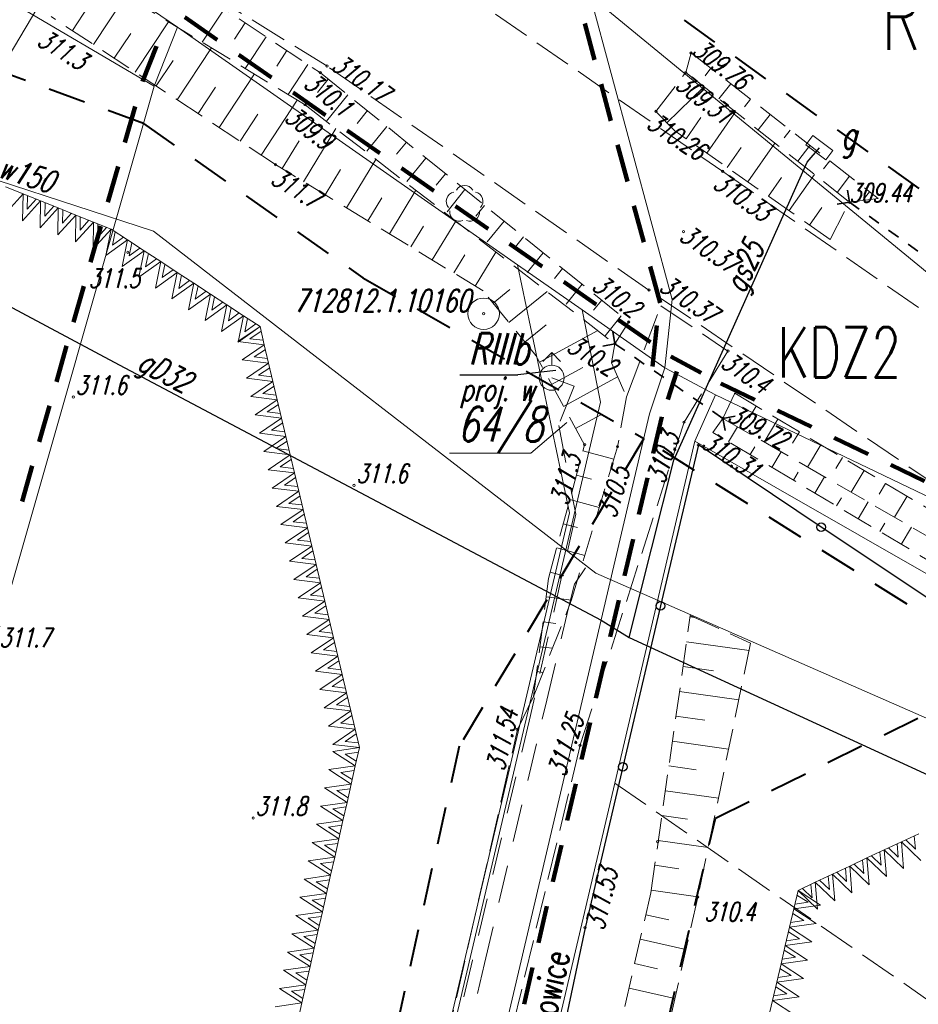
# Model space of a CAD drawing. Header units: metres. Extents: x 7429509 to 7429692, y 5564202 to 5564584.
# Tile 14 of 16: x 7429611 to 7429646, y 5564519 to 5564558. Entities that reach past the tile are written whole.
import ezdxf
from ezdxf.enums import TextEntityAlignment as Align

# ---------------------------------------------------------------- set-up
doc = ezdxf.new("R2010")
doc.units = ezdxf.units.M
doc.header["$MEASUREMENT"] = 0
for name, pattern in [('1', [0]), ('4', [2.5, 1.5, -1]), ('GDE', [0]), ('GUK', [2, 1.5, -0.5]), ('KOU', [2, 1.5, -0.5]), ('UPG', [0]), ('UPW', [0]), ('WSD', [1.75, 1.25, -0.5]), ('WSQ', [1.75, 1.25, -0.5])]:
    doc.linetypes.add(name, pattern=pattern)
doc.layers.get('0').update_dxf_attribs({"color": 250, "linetype": 'CONTINUOUS', "lineweight": 100})
for name, color, linetype, lineweight in [('EDZPD_L_0', 3, 'GDE', 13), ('EDZTD_T_0', 3, 'CONTINUOUS', 18), ('EKLPK_L_0', 3, 'GUK', 18), ('EKLTK_T_0', 3, 'CONTINUOUS', 25), ('ESPPP_L_4', 7, 'CONTINUOUS', 35), ('MPZP_L_0', 4, '4', 40), ('MPZP_L_1', 214, 'CONTINUOUS', 9), ('MPZP_T_0', 4, 'CONTINUOUS', 20), ('RAMKA_T_0', 7, 'CONTINUOUS', 13), ('SDRPK_L_1', 7, 'KOU', 18), ('SDRPT_L_0', 7, '1', 18), ('SZNPS_T_0', 7, 'CONTINUOUS', 18), ('SZNPS_T_3', 7, 'CONTINUOUS', 25), ('SZOPO_L_0', 7, '1', 35), ('SZZPZ_T_0', 7, 'CONTINUOUS', 18), ('UGGOA_T_0', 7, 'CONTINUOUS', 18), ('UGGOO_T_0', 52, 'CONTINUOUS', 18), ('UGGPA_T_0', 7, 'CONTINUOUS', 18), ('UGGPON_L_0', 52, 'UPG', 18), ('UWWOO_T_0', 5, 'CONTINUOUS', 18), ('UWWPA_T_0', 5, 'CONTINUOUS', 18), ('UWWPO_L_0', 5, 'UPW', 18), ('UWWPO_L_1', 5, 'UPW', 18), ('WUKOS_T_0', 7, 'CONTINUOUS', 18), ('WUKOS_T_1', 7, 'CONTINUOUS', 9), ('WUKPS_L_2', 7, '1', 9)]:
    doc.layers.add(name, color=color, linetype=linetype, lineweight=lineweight)
doc.styles.get("Standard").update_dxf_attribs({"font": 'Simplex.SHX', "width": 0.75})

# ---------------------------------------------------------------- blocks, each defined once
blk = doc.blocks.new('OSP')
at = {"linetype": 'Continuous'}
for radius in [0.625, 0.045]:
    blk.add_circle((0, 0), radius, dxfattribs=at)
blk = doc.blocks.new('DLN')
at = {"linetype": 'Continuous'}
for centre, start, end in [((-0.357, 0.116), 102.1497, 221.8548), ((0, 0.375), 30.1454, 149.8546), ((0.357, 0.116), 318.1452, 77.8503), ((-0.22, -0.303), 174.1535, 293.849), ((0.22, -0.303), 246.151, 5.8465)]:
    blk.add_arc(centre, 0.375, start, end, dxfattribs=at)
blk = doc.blocks.new('WLD')
at = {"linetype": 'Continuous'}
for p, q in [((0.5, 0.233), (-0.5, 0.233)), ((-0.5, 0.233), (-0.5, -0.233)), ((0.5, -0.233), (0.5, 0.233)), ((-0.5, -0.233), (0.5, -0.233))]:
    blk.add_line(p, q, dxfattribs=at)
blk = doc.blocks.new('HYP')
at = {"linetype": 'Continuous'}
for p, q in [((0, 1), (-0.35355, 0.64645)), ((0, 1), (0.35355, 0.64645)), ((0, 0.5), (0, 1))]:
    blk.add_line(p, q, dxfattribs=at)
blk.add_circle((0, 0), 0.5, dxfattribs=at)
blk = doc.blocks.new('WSP')
at = {"linetype": 'Continuous'}
blk.add_circle((0, 0), 0.045, dxfattribs=at)

msp = doc.modelspace()

# ---------------------------------------------------------------- linework, layer by layer
at = {"layer": 'EDZPD_L_0', "linetype": '1', "lineweight": 18}
for p, q in [((7429608.169, 5564563.789), (7429616.99, 5564557.74)), ((7429606.599, 5564560.969), (7429616.06, 5564555.4)), ((7429633.43, 5564558.99), (7429654.77, 5564541.45)), ((7429633.43, 5564558.99), (7429636.69, 5564546.89)), ((7429616.99, 5564557.74), (7429616.06, 5564555.4)), ((7429630.53, 5564548.28), (7429616.99, 5564557.74)), ((7429616.06, 5564555.4), (7429579.84, 5564429)), ((7429632.6, 5564538.4), (7429630.53, 5564548.28)), ((7429630.53, 5564548.28), (7429633.11, 5564546.48)), ((7429636.69, 5564546.89), (7429636.4, 5564544.18)), ((7429633.11, 5564546.48), (7429633.84, 5564542.8)), ((7429633.11, 5564546.48), (7429636.4, 5564544.18)), ((7429635.79, 5564542.34), (7429636.4, 5564544.18)), ((7429636.4, 5564544.18), (7429638.41, 5564543.1)), ((7429638.41, 5564543.1), (7429637.59, 5564541.25)), ((7429638.41, 5564543.1), (7429663.21, 5564531.21)), ((7429633.84, 5564542.8), (7429611.54, 5564447.74)), ((7429613.49, 5564447.28), (7429635.79, 5564542.34)), ((7429637.59, 5564541.25), (7429634.4, 5564527.63)), ((7429637.59, 5564541.25), (7429662.6, 5564526.94)), ((7429621.61, 5564491.56), (7429632.6, 5564538.4)), ((7429634.4, 5564527.63), (7429615.43, 5564446.79))]:
    msp.add_line(p, q, dxfattribs=at)
at = {"layer": 'EDZTD_T_0', "linetype": 'Continuous'}
for p, q in [((7429611.901, 5564559.368), (7429610.248, 5564556.546)), ((7429632.492, 5564541.998), (7429631.058, 5564540.773)), ((7429627.817, 5564540.773), (7429631.058, 5564540.773))]:
    msp.add_line(p, q, dxfattribs=at)
at = {"layer": 'EKLPK_L_0', "linetype": 'GUK'}
msp.add_line((7429634.4, 5564527.63), (7429660.61, 5564509.47), dxfattribs=at)
at = {"layer": 'EKLTK_T_0', "linetype": 'Continuous'}
for p in [(7429628.231, 5564543.89), (7429632.052, 5564544.063)]:
    msp.add_line(p, (7429630.538, 5564543.89), dxfattribs=at)
at = {"layer": 'ESPPP_L_4', "lineweight": 100}
for p, q in [((7429617.276, 5564558.15), (7429618.57, 5564557.246)), ((7429633.599, 5564556.44), (7429633.208, 5564557.892)), ((7429615.595, 5564555.585), (7429616.153, 5564556.989)), ((7429619.433, 5564556.643), (7429620.727, 5564555.739)), ((7429634.251, 5564554.02), (7429633.86, 5564555.472)), ((7429621.59, 5564555.137), (7429622.884, 5564554.233)), ((7429614.896, 5564553.153), (7429615.306, 5564554.584)), ((7429623.746, 5564553.63), (7429625.04, 5564552.726)), ((7429634.903, 5564551.6), (7429634.512, 5564553.052)), ((7429614.213, 5564550.768), (7429614.623, 5564552.199)), ((7429625.903, 5564552.123), (7429627.197, 5564551.219)), ((7429628.06, 5564550.617), (7429629.354, 5564549.713)), ((7429635.555, 5564549.18), (7429635.164, 5564550.632)), ((7429613.529, 5564548.383), (7429613.939, 5564549.814)), ((7429630.216, 5564549.11), (7429631.51, 5564548.206)), ((7429636.207, 5564546.76), (7429635.816, 5564548.212)), ((7429612.846, 5564545.998), (7429613.256, 5564547.429)), ((7429632.373, 5564547.603), (7429633.667, 5564546.699)), ((7429634.53, 5564546.097), (7429635.824, 5564545.193)), ((7429635.903, 5564544.233), (7429636.077, 5564545.859)), ((7429612.162, 5564543.613), (7429612.572, 5564545.044)), ((7429636.637, 5564544.62), (7429637.843, 5564543.972)), ((7429636.875, 5564544.023), (7429636.509, 5564542.919)), ((7429638.626, 5564543.551), (7429639.979, 5564542.902)), ((7429611.479, 5564541.228), (7429611.889, 5564542.659)), ((7429636.277, 5564542.226), (7429635.934, 5564540.763)), ((7429640.881, 5564542.47), (7429642.233, 5564541.821)), ((7429643.135, 5564541.389), (7429644.488, 5564540.74)), ((7429610.796, 5564538.843), (7429611.206, 5564540.274)), ((7429645.39, 5564540.308), (7429646.743, 5564539.66)), ((7429635.705, 5564539.788), (7429635.362, 5564538.326)), ((7429635.133, 5564537.351), (7429634.79, 5564535.888)), ((7429634.561, 5564534.913), (7429634.218, 5564533.451)), ((7429633.99, 5564532.476), (7429633.647, 5564531.014)), ((7429633.418, 5564530.039), (7429633.075, 5564528.576)), ((7429632.846, 5564527.601), (7429632.503, 5564526.139)), ((7429632.274, 5564525.164), (7429631.931, 5564523.701)), ((7429631.702, 5564522.726), (7429631.359, 5564521.264)), ((7429631.131, 5564520.289), (7429630.788, 5564518.826))]:
    msp.add_line(p, q, dxfattribs=at)
at = {"layer": 'MPZP_L_0', "linetype": '4'}
for p, q in [((7429627.004, 5564565.307), (7429654.305, 5564545.722)), ((7429615.632, 5564553.906), (7429604.855, 5564557.837)), ((7429615.632, 5564553.906), (7429624.367, 5564547.762)), ((7429624.367, 5564547.762), (7429635.56, 5564541.36)), ((7429635.56, 5564541.36), (7429628.207, 5564529.103)), ((7429650.28, 5564532.1), (7429635.56, 5564541.36)), ((7429638.407, 5564526.229), (7429650.28, 5564532.1)), ((7429628.207, 5564529.103), (7429616.455, 5564476.365)), ((7429626.214, 5564474.064), (7429638.407, 5564526.229))]:
    msp.add_line(p, q, dxfattribs=at)
at = {"layer": 'MPZP_L_1', "linetype": '4'}
for p, q in [((7429610.134, 5564551.385), (7429610.836, 5564551.104)), ((7429610.118, 5564550.314), (7429610.836, 5564551.104)), ((7429610.836, 5564551.104), (7429610.819, 5564550.033)), ((7429610.836, 5564551.104), (7429611.537, 5564550.823)), ((7429611.013, 5564551.032), (7429611.005, 5564550.497)), ((7429611.005, 5564550.497), (7429611.359, 5564550.894)), ((7429610.819, 5564550.033), (7429611.537, 5564550.823)), ((7429611.537, 5564550.823), (7429611.52, 5564549.752)), ((7429611.52, 5564549.752), (7429612.238, 5564550.542)), ((7429611.537, 5564550.823), (7429612.238, 5564550.542)), ((7429611.714, 5564550.751), (7429611.706, 5564550.216)), ((7429611.706, 5564550.216), (7429612.06, 5564550.613)), ((7429612.238, 5564550.542), (7429612.221, 5564549.471)), ((7429612.238, 5564550.542), (7429612.939, 5564550.261)), ((7429612.415, 5564550.47), (7429612.407, 5564549.935)), ((7429612.221, 5564549.471), (7429612.939, 5564550.261)), ((7429612.407, 5564549.935), (7429612.761, 5564550.332)), ((7429612.939, 5564550.261), (7429612.922, 5564549.19)), ((7429612.939, 5564550.261), (7429613.64, 5564549.98)), ((7429613.116, 5564550.189), (7429613.108, 5564549.654)), ((7429613.108, 5564549.654), (7429613.462, 5564550.051)), ((7429612.922, 5564549.19), (7429613.64, 5564549.98)), ((7429613.64, 5564549.98), (7429613.623, 5564548.909)), ((7429613.623, 5564548.909), (7429614.341, 5564549.699)), ((7429613.64, 5564549.98), (7429614.341, 5564549.699)), ((7429613.817, 5564549.908), (7429613.809, 5564549.373)), ((7429613.809, 5564549.373), (7429614.163, 5564549.77)), ((7429614.341, 5564549.699), (7429614.128, 5564548.643)), ((7429614.341, 5564549.699), (7429615, 5564549.268)), ((7429614.128, 5564548.643), (7429615, 5564549.268)), ((7429614.508, 5564549.589), (7429614.401, 5564549.062)), ((7429614.401, 5564549.062), (7429614.833, 5564549.377)), ((7429615, 5564549.268), (7429614.787, 5564548.212)), ((7429615, 5564549.268), (7429615.659, 5564548.837)), ((7429615.167, 5564549.158), (7429615.06, 5564548.631)), ((7429615.06, 5564548.631), (7429615.492, 5564548.946)), ((7429614.787, 5564548.212), (7429615.659, 5564548.837)), ((7429615.659, 5564548.837), (7429615.446, 5564547.781)), ((7429615.659, 5564548.837), (7429616.318, 5564548.406)), ((7429615.826, 5564548.727), (7429615.719, 5564548.2)), ((7429615.719, 5564548.2), (7429616.151, 5564548.515)), ((7429615.446, 5564547.781), (7429616.318, 5564548.406)), ((7429616.318, 5564548.406), (7429616.105, 5564547.35)), ((7429616.318, 5564548.406), (7429616.977, 5564547.975)), ((7429616.485, 5564548.296), (7429616.379, 5564547.769)), ((7429616.379, 5564547.769), (7429616.81, 5564548.084)), ((7429616.105, 5564547.35), (7429616.977, 5564547.975)), ((7429616.977, 5564547.975), (7429616.764, 5564546.919)), ((7429616.977, 5564547.975), (7429617.637, 5564547.544)), ((7429617.144, 5564547.865), (7429617.038, 5564547.338)), ((7429616.764, 5564546.919), (7429617.637, 5564547.544)), ((7429617.038, 5564547.338), (7429617.47, 5564547.653)), ((7429617.637, 5564547.544), (7429617.423, 5564546.488)), ((7429617.637, 5564547.544), (7429618.296, 5564547.113)), ((7429617.804, 5564547.434), (7429617.697, 5564546.907)), ((7429617.423, 5564546.488), (7429618.296, 5564547.113)), ((7429617.697, 5564546.907), (7429618.129, 5564547.222)), ((7429618.296, 5564547.113), (7429618.083, 5564546.057)), ((7429618.296, 5564547.113), (7429618.955, 5564546.682)), ((7429618.463, 5564547.003), (7429618.356, 5564546.476)), ((7429618.083, 5564546.057), (7429618.955, 5564546.682)), ((7429618.356, 5564546.476), (7429618.788, 5564546.791)), ((7429618.955, 5564546.682), (7429618.742, 5564545.626)), ((7429618.955, 5564546.682), (7429619.614, 5564546.251)), ((7429619.122, 5564546.572), (7429619.015, 5564546.045)), ((7429618.742, 5564545.626), (7429619.614, 5564546.251)), ((7429619.015, 5564546.045), (7429619.447, 5564546.36)), ((7429619.614, 5564546.251), (7429619.401, 5564545.195)), ((7429619.614, 5564546.251), (7429620.273, 5564545.82)), ((7429619.781, 5564546.141), (7429619.674, 5564545.614)), ((7429620.273, 5564545.82), (7429619.387, 5564545.22)), ((7429619.401, 5564545.195), (7429620.273, 5564545.82)), ((7429619.674, 5564545.614), (7429620.106, 5564545.929)), ((7429620.273, 5564545.82), (7429620.445, 5564545.09)), ((7429620.317, 5564545.635), (7429619.874, 5564545.335)), ((7429619.874, 5564545.335), (7429620.402, 5564545.275)), ((7429619.387, 5564545.22), (7429620.445, 5564545.09)), ((7429620.445, 5564545.09), (7429619.559, 5564544.491)), ((7429620.445, 5564545.09), (7429620.617, 5564544.361)), ((7429620.489, 5564544.905), (7429620.046, 5564544.606)), ((7429620.046, 5564544.606), (7429620.574, 5564544.546)), ((7429619.559, 5564544.491), (7429620.617, 5564544.361)), ((7429620.617, 5564544.361), (7429619.731, 5564543.762)), ((7429620.661, 5564544.176), (7429620.218, 5564543.876)), ((7429620.617, 5564544.361), (7429620.79, 5564543.631)), ((7429620.218, 5564543.876), (7429620.746, 5564543.816)), ((7429619.731, 5564543.762), (7429620.79, 5564543.631)), ((7429620.79, 5564543.631), (7429619.903, 5564543.032)), ((7429620.833, 5564543.447), (7429620.39, 5564543.147)), ((7429620.79, 5564543.631), (7429620.962, 5564542.902)), ((7429619.903, 5564543.032), (7429620.962, 5564542.902)), ((7429620.39, 5564543.147), (7429620.918, 5564543.087)), ((7429620.962, 5564542.902), (7429620.075, 5564542.303)), ((7429621.005, 5564542.717), (7429620.562, 5564542.418)), ((7429620.962, 5564542.902), (7429621.134, 5564542.173)), ((7429620.075, 5564542.303), (7429621.134, 5564542.173)), ((7429620.562, 5564542.418), (7429621.09, 5564542.357)), ((7429621.134, 5564542.173), (7429620.248, 5564541.574)), ((7429621.177, 5564541.988), (7429620.734, 5564541.688)), ((7429621.134, 5564542.173), (7429621.306, 5564541.443)), ((7429620.248, 5564541.574), (7429621.306, 5564541.443)), ((7429621.306, 5564541.443), (7429620.42, 5564540.844)), ((7429620.734, 5564541.688), (7429621.262, 5564541.628)), ((7429621.306, 5564541.443), (7429621.478, 5564540.714)), ((7429621.349, 5564541.259), (7429620.906, 5564540.959)), ((7429620.42, 5564540.844), (7429621.478, 5564540.714)), ((7429621.478, 5564540.714), (7429620.592, 5564540.115)), ((7429620.906, 5564540.959), (7429621.434, 5564540.899)), ((7429621.478, 5564540.714), (7429621.65, 5564539.985)), ((7429621.521, 5564540.529), (7429621.078, 5564540.23)), ((7429620.592, 5564540.115), (7429621.65, 5564539.985)), ((7429621.65, 5564539.985), (7429620.764, 5564539.385)), ((7429621.078, 5564540.23), (7429621.606, 5564540.169)), ((7429621.65, 5564539.985), (7429621.822, 5564539.255)), ((7429621.693, 5564539.8), (7429621.25, 5564539.5)), ((7429621.25, 5564539.5), (7429621.778, 5564539.44)), ((7429620.764, 5564539.385), (7429621.822, 5564539.255)), ((7429621.822, 5564539.255), (7429620.936, 5564538.656)), ((7429621.866, 5564539.07), (7429621.423, 5564538.771)), ((7429621.822, 5564539.255), (7429621.994, 5564538.526)), ((7429621.423, 5564538.771), (7429621.95, 5564538.711)), ((7429620.936, 5564538.656), (7429621.994, 5564538.526)), ((7429621.994, 5564538.526), (7429621.108, 5564537.927)), ((7429622.038, 5564538.341), (7429621.595, 5564538.042)), ((7429621.994, 5564538.526), (7429622.166, 5564537.797)), ((7429621.108, 5564537.927), (7429622.166, 5564537.797)), ((7429621.595, 5564538.042), (7429622.123, 5564537.981)), ((7429622.166, 5564537.797), (7429621.28, 5564537.197)), ((7429622.21, 5564537.612), (7429621.767, 5564537.312)), ((7429622.166, 5564537.797), (7429622.338, 5564537.067)), ((7429621.28, 5564537.197), (7429622.338, 5564537.067)), ((7429621.767, 5564537.312), (7429622.295, 5564537.252)), ((7429622.338, 5564537.067), (7429621.452, 5564536.468)), ((7429622.382, 5564536.882), (7429621.939, 5564536.583)), ((7429622.338, 5564537.067), (7429622.51, 5564536.338)), ((7429621.452, 5564536.468), (7429622.51, 5564536.338)), ((7429622.51, 5564536.338), (7429621.624, 5564535.739)), ((7429621.939, 5564536.583), (7429622.467, 5564536.523)), ((7429622.51, 5564536.338), (7429622.682, 5564535.608)), ((7429622.554, 5564536.153), (7429622.111, 5564535.853)), ((7429621.624, 5564535.739), (7429622.682, 5564535.608)), ((7429622.682, 5564535.608), (7429621.796, 5564535.009)), ((7429622.111, 5564535.853), (7429622.639, 5564535.793)), ((7429622.682, 5564535.608), (7429622.854, 5564534.879)), ((7429622.726, 5564535.424), (7429622.283, 5564535.124)), ((7429621.796, 5564535.009), (7429622.854, 5564534.879)), ((7429622.854, 5564534.879), (7429621.968, 5564534.28)), ((7429622.283, 5564535.124), (7429622.811, 5564535.064)), ((7429622.854, 5564534.879), (7429623.026, 5564534.15)), ((7429622.898, 5564534.694), (7429622.455, 5564534.395)), ((7429622.455, 5564534.395), (7429622.983, 5564534.334)), ((7429621.968, 5564534.28), (7429623.026, 5564534.15)), ((7429623.026, 5564534.15), (7429622.14, 5564533.551)), ((7429623.07, 5564533.965), (7429622.627, 5564533.665)), ((7429623.026, 5564534.15), (7429623.199, 5564533.42)), ((7429622.627, 5564533.665), (7429623.155, 5564533.605)), ((7429622.14, 5564533.551), (7429623.199, 5564533.42)), ((7429623.199, 5564533.42), (7429622.312, 5564532.821)), ((7429623.242, 5564533.236), (7429622.799, 5564532.936)), ((7429623.199, 5564533.42), (7429623.371, 5564532.691)), ((7429622.312, 5564532.821), (7429623.371, 5564532.691)), ((7429622.799, 5564532.936), (7429623.327, 5564532.876)), ((7429623.371, 5564532.691), (7429622.485, 5564532.092)), ((7429623.414, 5564532.506), (7429622.971, 5564532.207)), ((7429623.371, 5564532.691), (7429623.543, 5564531.962)), ((7429622.485, 5564532.092), (7429623.543, 5564531.962)), ((7429622.971, 5564532.207), (7429623.499, 5564532.146)), ((7429623.543, 5564531.962), (7429622.657, 5564531.362)), ((7429623.586, 5564531.777), (7429623.143, 5564531.477)), ((7429623.543, 5564531.962), (7429623.715, 5564531.232)), ((7429622.657, 5564531.362), (7429623.715, 5564531.232)), ((7429623.715, 5564531.232), (7429622.829, 5564530.633)), ((7429623.143, 5564531.477), (7429623.671, 5564531.417)), ((7429623.715, 5564531.232), (7429623.887, 5564530.503)), ((7429623.758, 5564531.047), (7429623.315, 5564530.748)), ((7429622.829, 5564530.633), (7429623.887, 5564530.503)), ((7429623.887, 5564530.503), (7429623.001, 5564529.904)), ((7429623.315, 5564530.748), (7429623.843, 5564530.688)), ((7429623.887, 5564530.503), (7429624.059, 5564529.774)), ((7429623.93, 5564530.318), (7429623.487, 5564530.019)), ((7429623.001, 5564529.904), (7429624.059, 5564529.774)), ((7429624.059, 5564529.774), (7429623.173, 5564529.174)), ((7429623.487, 5564530.019), (7429624.015, 5564529.958)), ((7429624.059, 5564529.774), (7429624.231, 5564529.044)), ((7429624.103, 5564529.589), (7429623.659, 5564529.289)), ((7429623.659, 5564529.289), (7429624.187, 5564529.229)), ((7429623.173, 5564529.174), (7429624.231, 5564529.044)), ((7429624.231, 5564529.044), (7429623.173, 5564528.896)), ((7429623.173, 5564528.896), (7429624.067, 5564528.317)), ((7429624.231, 5564529.044), (7429624.067, 5564528.317)), ((7429624.19, 5564528.86), (7429623.66, 5564528.786)), ((7429623.66, 5564528.786), (7429624.109, 5564528.502)), ((7429624.067, 5564528.317), (7429623.009, 5564528.169)), ((7429623.009, 5564528.169), (7429623.904, 5564527.591)), ((7429624.026, 5564528.133), (7429623.497, 5564528.059)), ((7429624.067, 5564528.317), (7429623.904, 5564527.591)), ((7429623.497, 5564528.059), (7429623.945, 5564527.775)), ((7429623.904, 5564527.591), (7429622.845, 5564527.442)), ((7429622.845, 5564527.442), (7429623.74, 5564526.864)), ((7429623.862, 5564527.407), (7429623.333, 5564527.333)), ((7429623.333, 5564527.333), (7429623.781, 5564527.048)), ((7429623.904, 5564527.591), (7429623.74, 5564526.864)), ((7429623.74, 5564526.864), (7429622.681, 5564526.716)), ((7429622.681, 5564526.716), (7429623.576, 5564526.137)), ((7429623.698, 5564526.68), (7429623.169, 5564526.606)), ((7429623.169, 5564526.606), (7429623.618, 5564526.322)), ((7429623.74, 5564526.864), (7429623.576, 5564526.137)), ((7429623.576, 5564526.137), (7429622.518, 5564525.989)), ((7429623.576, 5564526.137), (7429623.412, 5564525.411)), ((7429622.518, 5564525.989), (7429623.412, 5564525.411)), ((7429623.535, 5564525.953), (7429623.005, 5564525.879)), ((7429623.005, 5564525.879), (7429623.454, 5564525.595)), ((7429623.412, 5564525.411), (7429622.354, 5564525.262)), ((7429623.412, 5564525.411), (7429623.249, 5564524.684)), ((7429645.819, 5564525.293), (7429646.505, 5564525.616)), ((7429645.993, 5564525.375), (7429646.379, 5564525.004)), ((7429646.379, 5564525.004), (7429646.331, 5564525.534)), ((7429622.354, 5564525.262), (7429623.249, 5564524.684)), ((7429623.371, 5564525.227), (7429622.842, 5564525.152)), ((7429622.842, 5564525.152), (7429623.29, 5564524.868)), ((7429644.446, 5564524.647), (7429645.132, 5564524.97)), ((7429645.132, 5564524.97), (7429645.819, 5564525.293)), ((7429645.219, 5564523.906), (7429645.132, 5564524.97)), ((7429645.132, 5564524.97), (7429645.906, 5564524.229)), ((7429645.306, 5564525.052), (7429645.693, 5564524.681)), ((7429645.693, 5564524.681), (7429645.645, 5564525.211)), ((7429645.906, 5564524.229), (7429645.819, 5564525.293)), ((7429645.819, 5564525.293), (7429646.592, 5564524.552)), ((7429623.249, 5564524.684), (7429622.19, 5564524.536)), ((7429623.249, 5564524.684), (7429623.085, 5564523.957)), ((7429643.759, 5564524.324), (7429644.446, 5564524.647)), ((7429644.32, 5564524.035), (7429644.272, 5564524.565)), ((7429644.533, 5564523.583), (7429644.446, 5564524.647)), ((7429644.446, 5564524.647), (7429645.219, 5564523.906)), ((7429644.62, 5564524.729), (7429645.006, 5564524.358)), ((7429645.006, 5564524.358), (7429644.958, 5564524.888)), ((7429622.19, 5564524.536), (7429623.085, 5564523.957)), ((7429623.207, 5564524.5), (7429622.678, 5564524.426)), ((7429622.678, 5564524.426), (7429623.127, 5564524.141)), ((7429643.073, 5564524.001), (7429643.759, 5564524.324)), ((7429643.633, 5564523.712), (7429643.585, 5564524.242)), ((7429643.846, 5564523.26), (7429643.759, 5564524.324)), ((7429643.759, 5564524.324), (7429644.533, 5564523.583)), ((7429643.933, 5564524.406), (7429644.32, 5564524.035)), ((7429623.085, 5564523.957), (7429622.027, 5564523.809)), ((7429622.027, 5564523.809), (7429622.921, 5564523.231)), ((7429623.044, 5564523.773), (7429622.514, 5564523.699)), ((7429623.085, 5564523.957), (7429622.921, 5564523.231)), ((7429642.386, 5564523.678), (7429643.073, 5564524.001)), ((7429642.947, 5564523.389), (7429642.899, 5564523.919)), ((7429643.16, 5564522.937), (7429643.073, 5564524.001)), ((7429643.073, 5564524.001), (7429643.846, 5564523.26)), ((7429643.247, 5564524.083), (7429643.633, 5564523.712)), ((7429622.514, 5564523.699), (7429622.963, 5564523.415)), ((7429641.7, 5564523.355), (7429642.386, 5564523.678)), ((7429641.874, 5564523.437), (7429642.26, 5564523.066)), ((7429642.26, 5564523.066), (7429642.212, 5564523.596)), ((7429642.473, 5564522.614), (7429642.386, 5564523.678)), ((7429642.386, 5564523.678), (7429643.16, 5564522.937)), ((7429642.56, 5564523.76), (7429642.947, 5564523.389)), ((7429622.921, 5564523.231), (7429621.863, 5564523.082)), ((7429621.863, 5564523.082), (7429622.758, 5564522.504)), ((7429622.88, 5564523.047), (7429622.351, 5564522.972)), ((7429622.921, 5564523.231), (7429622.758, 5564522.504)), ((7429641.53, 5564522.625), (7429641.7, 5564523.355)), ((7429642.103, 5564522.882), (7429641.657, 5564523.17)), ((7429641.7, 5564523.355), (7429642.473, 5564522.614)), ((7429642.59, 5564522.769), (7429641.7, 5564523.355)), ((7429622.351, 5564522.972), (7429622.799, 5564522.688)), ((7429641.361, 5564521.895), (7429641.53, 5564522.625)), ((7429641.53, 5564522.625), (7429642.59, 5564522.769)), ((7429642.421, 5564522.039), (7429641.53, 5564522.625)), ((7429641.573, 5564522.81), (7429642.103, 5564522.882)), ((7429622.758, 5564522.504), (7429621.699, 5564522.356)), ((7429621.699, 5564522.356), (7429622.594, 5564521.777)), ((7429622.716, 5564522.32), (7429622.187, 5564522.246)), ((7429622.187, 5564522.246), (7429622.635, 5564521.961)), ((7429622.758, 5564522.504), (7429622.594, 5564521.777)), ((7429641.934, 5564522.152), (7429641.487, 5564522.44)), ((7429641.192, 5564521.165), (7429641.361, 5564521.895)), ((7429641.361, 5564521.895), (7429642.421, 5564522.039)), ((7429642.252, 5564521.309), (7429641.361, 5564521.895)), ((7429641.404, 5564522.08), (7429641.934, 5564522.152)), ((7429622.594, 5564521.777), (7429621.535, 5564521.629)), ((7429621.535, 5564521.629), (7429622.43, 5564521.051)), ((7429622.552, 5564521.593), (7429622.023, 5564521.519)), ((7429622.023, 5564521.519), (7429622.472, 5564521.235)), ((7429622.594, 5564521.777), (7429622.43, 5564521.051)), ((7429641.235, 5564521.35), (7429641.765, 5564521.422)), ((7429641.765, 5564521.422), (7429641.318, 5564521.71)), ((7429622.43, 5564521.051), (7429621.372, 5564520.902)), ((7429622.43, 5564521.051), (7429622.266, 5564520.324)), ((7429641.023, 5564520.435), (7429641.192, 5564521.165)), ((7429641.192, 5564521.165), (7429642.252, 5564521.309)), ((7429642.082, 5564520.579), (7429641.192, 5564521.165)), ((7429621.372, 5564520.902), (7429622.266, 5564520.324)), ((7429622.389, 5564520.867), (7429621.859, 5564520.792)), ((7429621.859, 5564520.792), (7429622.308, 5564520.508)), ((7429641.065, 5564520.62), (7429641.595, 5564520.692)), ((7429641.595, 5564520.692), (7429641.149, 5564520.98)), ((7429622.266, 5564520.324), (7429621.208, 5564520.176)), ((7429622.266, 5564520.324), (7429622.103, 5564519.597)), ((7429640.853, 5564519.705), (7429641.023, 5564520.435)), ((7429641.426, 5564519.962), (7429640.98, 5564520.25)), ((7429641.023, 5564520.435), (7429642.082, 5564520.579)), ((7429641.913, 5564519.849), (7429641.023, 5564520.435)), ((7429621.208, 5564520.176), (7429622.103, 5564519.597)), ((7429622.225, 5564520.14), (7429621.696, 5564520.066)), ((7429621.696, 5564520.066), (7429622.144, 5564519.781)), ((7429640.853, 5564519.705), (7429641.913, 5564519.849)), ((7429640.896, 5564519.89), (7429641.426, 5564519.962)), ((7429622.103, 5564519.597), (7429621.044, 5564519.449)), ((7429621.044, 5564519.449), (7429621.939, 5564518.871)), ((7429622.103, 5564519.597), (7429621.939, 5564518.871)), ((7429640.684, 5564518.975), (7429640.853, 5564519.705)), ((7429641.257, 5564519.232), (7429640.81, 5564519.52)), ((7429641.744, 5564519.119), (7429640.853, 5564519.705)), ((7429622.061, 5564519.413), (7429621.532, 5564519.339)), ((7429621.532, 5564519.339), (7429621.981, 5564519.055)), ((7429640.684, 5564518.975), (7429641.744, 5564519.119)), ((7429640.727, 5564519.16), (7429641.257, 5564519.232)), ((7429621.939, 5564518.871), (7429620.881, 5564518.722)), ((7429621.939, 5564518.871), (7429621.775, 5564518.144)), ((7429640.515, 5564518.246), (7429640.684, 5564518.975)), ((7429641.575, 5564518.389), (7429640.684, 5564518.975))]:
    msp.add_line(p, q, dxfattribs=at)
at = {"layer": 'SDRPK_L_1', "linetype": 'KOU'}
for p, q in [((7429622.94, 5564556.2), (7429613.6, 5564561.94)), ((7429626.36, 5564560.54), (7429638.7, 5564552)), ((7429635.76, 5564547.27), (7429622.94, 5564556.2)), ((7429638.7, 5564552), (7429651.96, 5564542.77)), ((7429649.01, 5564538.27), (7429635.76, 5564547.27)), ((7429634.87, 5564543.02), (7429636.24, 5564546.65)), ((7429636.24, 5564546.65), (7429638.91, 5564544.84)), ((7429638.91, 5564544.84), (7429637.16, 5564542.01)), ((7429637.16, 5564542.01), (7429633.023, 5564529.144)), ((7429630.525, 5564529.772), (7429631.17, 5564531.08)), ((7429627.21, 5564515.171), (7429630.525, 5564529.772)), ((7429633.023, 5564529.144), (7429629.567, 5564514.708))]:
    msp.add_line(p, q, dxfattribs=at)
at = {"layer": 'SDRPT_L_0', "linetype": '1', "lineweight": 35}
for p, q in [((7429643.669, 5564551.258), (7429643.75, 5564550.77)), ((7429643.262, 5564550.689), (7429643.75, 5564550.77)), ((7429643.75, 5564550.77), (7429644.139, 5564550.492)), ((7429644.529, 5564550.214), (7429644.918, 5564549.936)), ((7429645.307, 5564549.658), (7429645.697, 5564549.38)), ((7429646.086, 5564549.102), (7429646.475, 5564548.824)), ((7429634.321, 5564545.617), (7429634.41, 5564545.13)), ((7429633.923, 5564545.041), (7429634.41, 5564545.13)), ((7429634.41, 5564545.13), (7429634.799, 5564544.861)), ((7429635.188, 5564544.593), (7429635.577, 5564544.324)), ((7429635.965, 5564544.056), (7429636.354, 5564543.787)), ((7429636.743, 5564543.518), (7429637.132, 5564543.25)), ((7429637.521, 5564542.981), (7429637.91, 5564542.713)), ((7429638.299, 5564542.444), (7429638.71, 5564542.16)), ((7429638.71, 5564542.16), (7429639.197, 5564542.249)), ((7429638.71, 5564542.16), (7429638.799, 5564541.673))]:
    msp.add_line(p, q, dxfattribs=at)
at = {"layer": 'SZOPO_L_0', "linetype": '1', "lineweight": 25}
for p, q in [((7429637.73, 5564541.1), (7429636.227, 5564534.69)), ((7429642.62, 5564537.83), (7429637.73, 5564541.1)), ((7429647.51, 5564534.56), (7429642.62, 5564537.83)), ((7429636.227, 5564534.69), (7429634.723, 5564528.28)), ((7429634.723, 5564528.28), (7429633.22, 5564521.87)), ((7429633.22, 5564521.87), (7429631.415, 5564513.33))]:
    msp.add_line(p, q, dxfattribs=at)
for centre in [(7429642.62, 5564537.83), (7429636.227, 5564534.69), (7429634.723, 5564528.28)]:
    msp.add_circle(centre, 0.17, dxfattribs=at)
at = {"layer": 'UGGPON_L_0', "linetype": '1', "lineweight": 25}
for p, q in [((7429642.06, 5564552.37), (7429642.55, 5564552.94)), ((7429636.75, 5564540.49), (7429642.06, 5564552.37)), ((7429602.351, 5564550.843), (7429614.67, 5564544.3)), ((7429614.67, 5564544.3), (7429633.86, 5564534.12)), ((7429634.98, 5564533.43), (7429636.75, 5564540.49)), ((7429633.86, 5564534.12), (7429634.98, 5564533.43)), ((7429634.98, 5564533.43), (7429647.66, 5564527.59))]:
    msp.add_line(p, q, dxfattribs=at)
at = {"layer": 'UWWPO_L_0', "linetype": '1'}
for p, q in [((7429603.047, 5564553.861), (7429616.03, 5564549.62)), ((7429616.03, 5564549.62), (7429633.65, 5564536)), ((7429633.65, 5564536), (7429662.93, 5564523.13))]:
    msp.add_line(p, q, dxfattribs=at)
at = {"layer": 'UWWPO_L_1', "linetype": '4'}
for p, q in [((7429631.89, 5564543.78), (7429632.78, 5564543.44)), ((7429632.78, 5564543.44), (7429632.17, 5564541.88)), ((7429632.17, 5564541.88), (7429632.85, 5564538.34)), ((7429632.85, 5564538.34), (7429631.04, 5564530.32)), ((7429632.8, 5564535.55), (7429633.24, 5564536.2)), ((7429632.56, 5564534.61), (7429632.8, 5564535.55)), ((7429631.69, 5564530.94), (7429632.56, 5564534.61)), ((7429629.21, 5564520.44), (7429631.69, 5564530.94)), ((7429631.04, 5564530.32), (7429628.74, 5564520.58)), ((7429628.74, 5564520.58), (7429626.63, 5564511.66)), ((7429627.83, 5564514.38), (7429629.21, 5564520.44))]:
    msp.add_line(p, q, dxfattribs=at)
at = {"layer": 'WUKPS_L_2', "linetype": 'WSQ'}
for p, q in [((7429613.6, 5564561.94), (7429622.68, 5564555.93)), ((7429620.89, 5564552.27), (7429611.95, 5564558.17)), ((7429637.44, 5564556.72), (7429637.23, 5564555.94)), ((7429637.44, 5564556.72), (7429644.89, 5564550.92)), ((7429622.68, 5564555.93), (7429634.96, 5564546)), ((7429636.04, 5564554.39), (7429637.23, 5564555.94)), ((7429636.79, 5564553.62), (7429636.04, 5564554.39)), ((7429642.98, 5564549.29), (7429636.79, 5564553.62)), ((7429629.16, 5564547.24), (7429620.89, 5564552.27)), ((7429644.89, 5564550.92), (7429643.75, 5564550.77)), ((7429642.98, 5564549.29), (7429643.75, 5564550.77)), ((7429631.26, 5564544.66), (7429629.16, 5564547.24)), ((7429634.96, 5564546), (7429634.41, 5564545.13)), ((7429633.2, 5564541.11), (7429631.26, 5564544.66)), ((7429639.18, 5564543.16), (7429638.71, 5564542.16)), ((7429639.18, 5564543.16), (7429660.26, 5564530.57)), ((7429638.31, 5564541.6), (7429638.71, 5564542.16)), ((7429649.13, 5564535.17), (7429638.31, 5564541.6)), ((7429631.76, 5564535.78), (7429633.2, 5564541.11)), ((7429631.17, 5564531.08), (7429631.76, 5564535.78)), ((7429631.17, 5564531.08), (7429632.68, 5564534.93)), ((7429635.84, 5564523.26), (7429637.41, 5564534.31)), ((7429637.41, 5564534.31), (7429639.81, 5564533.2)), ((7429630.5, 5564499.97), (7429635.84, 5564523.26))]:
    msp.add_line(p, q, dxfattribs=at)
at = {"layer": 'WUKPS_L_2', "linetype": 'WSD'}
for p, q in [((7429622.07, 5564554.65), (7429613.05, 5564560.14)), ((7429637.23, 5564555.94), (7429643.75, 5564550.77)), ((7429622.07, 5564554.65), (7429634.41, 5564545.13)), ((7429634.41, 5564545.13), (7429634.27, 5564544.37)), ((7429634.27, 5564544.37), (7429634.87, 5564543.02)), ((7429634.87, 5564543.02), (7429634.51, 5564541.03)), ((7429638.71, 5564542.16), (7429659.85, 5564529.98)), ((7429634.51, 5564541.03), (7429632.68, 5564534.93)), ((7429639.81, 5564533.2), (7429637.71, 5564523.09)), ((7429637.71, 5564523.09), (7429634.63, 5564509.47))]:
    msp.add_line(p, q, dxfattribs=at)
at = {"layer": 'WUKPS_L_2', "linetype": '1'}
for p, q in [((7429613.637, 5564557.057), (7429614.92, 5564559.002)), ((7429612.802, 5564557.608), (7429613.434, 5564558.565)), ((7429618.847, 5564558.467), (7429617.971, 5564557.145)), ((7429615.306, 5564555.955), (7429616.63, 5564557.961)), ((7429619.681, 5564557.915), (7429619.253, 5564557.27)), ((7429614.471, 5564556.506), (7429615.123, 5564557.494)), ((7429620.514, 5564557.363), (7429619.681, 5564556.104)), ((7429616.975, 5564554.854), (7429618.339, 5564556.921)), ((7429621.348, 5564556.811), (7429620.942, 5564556.198)), ((7429616.141, 5564555.404), (7429616.813, 5564556.423)), ((7429622.182, 5564556.26), (7429621.391, 5564555.064)), ((7429638.229, 5564556.106), (7429637.999, 5564555.81)), ((7429618.645, 5564553.752), (7429620.049, 5564555.88)), ((7429622.993, 5564555.677), (7429622.561, 5564555.141)), ((7429617.81, 5564554.303), (7429618.502, 5564555.352)), ((7429636.479, 5564553.939), (7429637.948, 5564555.371)), ((7429639.018, 5564555.491), (7429638.552, 5564554.892)), ((7429620.314, 5564552.65), (7429621.759, 5564554.84)), ((7429623.771, 5564555.048), (7429622.927, 5564554.005)), ((7429639.807, 5564554.877), (7429639.571, 5564554.574)), ((7429624.549, 5564554.419), (7429624.138, 5564553.911)), ((7429638.063, 5564552.729), (7429639.211, 5564554.369)), ((7429619.479, 5564553.201), (7429620.192, 5564554.28)), ((7429637.244, 5564553.302), (7429637.835, 5564554.147)), ((7429640.596, 5564554.263), (7429640.119, 5564553.649)), ((7429622.009, 5564551.589), (7429623.295, 5564553.705)), ((7429625.326, 5564553.79), (7429624.526, 5564552.801)), ((7429641.385, 5564553.648), (7429641.144, 5564553.338)), ((7429621.155, 5564552.109), (7429621.827, 5564553.214)), ((7429626.104, 5564553.161), (7429625.714, 5564552.68)), ((7429638.883, 5564552.156), (7429639.439, 5564552.951)), ((7429639.702, 5564551.583), (7429640.781, 5564553.124)), ((7429642.174, 5564553.034), (7429641.686, 5564552.407)), ((7429623.718, 5564550.55), (7429624.889, 5564552.475)), ((7429626.881, 5564552.533), (7429626.125, 5564551.597)), ((7429642.963, 5564552.42), (7429642.716, 5564552.103)), ((7429622.863, 5564551.07), (7429623.478, 5564552.08)), ((7429627.659, 5564551.904), (7429627.291, 5564551.45)), ((7429640.522, 5564551.01), (7429641.044, 5564551.756)), ((7429641.341, 5564550.436), (7429642.351, 5564551.88)), ((7429643.753, 5564551.806), (7429643.253, 5564551.164)), ((7429625.426, 5564549.511), (7429626.482, 5564551.246)), ((7429628.436, 5564551.275), (7429627.723, 5564550.393)), ((7429624.572, 5564550.03), (7429625.129, 5564550.946)), ((7429644.542, 5564551.191), (7429644.29, 5564550.868)), ((7429629.214, 5564550.646), (7429628.868, 5564550.219)), ((7429642.161, 5564549.863), (7429642.648, 5564550.56)), ((7429626.281, 5564548.991), (7429626.78, 5564549.811)), ((7429627.135, 5564548.472), (7429628.075, 5564550.017)), ((7429629.992, 5564550.018), (7429629.322, 5564549.19)), ((7429630.769, 5564549.389), (7429630.445, 5564548.988)), ((7429627.99, 5564547.952), (7429628.431, 5564548.677)), ((7429628.844, 5564547.432), (7429629.669, 5564548.788)), ((7429631.547, 5564548.76), (7429630.909, 5564547.972)), ((7429632.324, 5564548.131), (7429632.005, 5564547.736)), ((7429633.102, 5564547.502), (7429632.462, 5564546.711)), ((7429629.558, 5564546.751), (7429630.227, 5564547.296)), ((7429630.189, 5564545.976), (7429631.71, 5564547.213)), ((7429633.88, 5564546.874), (7429633.559, 5564546.477)), ((7429634.657, 5564546.245), (7429634.015, 5564545.451)), ((7429630.82, 5564545.2), (7429631.672, 5564545.893)), ((7429631.406, 5564544.394), (7429633.723, 5564545.66)), ((7429631.885, 5564543.516), (7429633.124, 5564544.193)), ((7429632.365, 5564542.639), (7429634.517, 5564543.815)), ((7429640.039, 5564542.647), (7429639.76, 5564542.181)), ((7429632.844, 5564541.761), (7429633.842, 5564542.306)), ((7429638.936, 5564541.228), (7429639.291, 5564541.825)), ((7429640.897, 5564542.134), (7429640.348, 5564541.216)), ((7429641.756, 5564541.622), (7429641.485, 5564541.169)), ((7429639.796, 5564540.717), (7429639.977, 5564541.022)), ((7429642.614, 5564541.109), (7429642.082, 5564540.217)), ((7429633.133, 5564540.861), (7429634.36, 5564540.529)), ((7429640.655, 5564540.206), (7429641.024, 5564540.827)), ((7429643.473, 5564540.596), (7429643.21, 5564540.157)), ((7429632.872, 5564539.896), (7429633.472, 5564539.733)), ((7429641.515, 5564539.695), (7429641.703, 5564540.011)), ((7429644.331, 5564540.083), (7429643.815, 5564539.219)), ((7429642.375, 5564539.185), (7429642.757, 5564539.828)), ((7429645.19, 5564539.571), (7429644.936, 5564539.145)), ((7429632.611, 5564538.93), (7429633.785, 5564538.613)), ((7429643.234, 5564538.674), (7429643.429, 5564539.001)), ((7429644.094, 5564538.163), (7429644.49, 5564538.83)), ((7429646.048, 5564539.058), (7429645.548, 5564538.22)), ((7429632.35, 5564537.965), (7429632.924, 5564537.81)), ((7429644.954, 5564537.652), (7429645.155, 5564537.991)), ((7429645.813, 5564537.141), (7429646.223, 5564537.831)), ((7429632.089, 5564536.999), (7429633.21, 5564536.697)), ((7429631.829, 5564536.034), (7429632.376, 5564535.886)), ((7429631.668, 5564535.049), (7429632.677, 5564534.922)), ((7429631.544, 5564534.057), (7429632.049, 5564533.993)), ((7429637.402, 5564534.255), (7429637.584, 5564534.229)), ((7429637.262, 5564533.265), (7429639.75, 5564532.912)), ((7429631.419, 5564533.064), (7429631.923, 5564533.001)), ((7429631.295, 5564532.072), (7429631.547, 5564532.041)), ((7429637.121, 5564532.275), (7429638.334, 5564532.103)), ((7429636.98, 5564531.285), (7429639.343, 5564530.949)), ((7429636.84, 5564530.295), (7429637.989, 5564530.132)), ((7429636.699, 5564529.305), (7429638.935, 5564528.987)), ((7429636.558, 5564528.315), (7429637.645, 5564528.161)), ((7429636.418, 5564527.325), (7429638.527, 5564527.025)), ((7429636.277, 5564526.335), (7429637.3, 5564526.189)), ((7429636.136, 5564525.345), (7429638.12, 5564525.063)), ((7429635.996, 5564524.355), (7429636.956, 5564524.218)), ((7429635.855, 5564523.365), (7429637.712, 5564523.101)), ((7429635.64, 5564522.388), (7429636.549, 5564522.18)), ((7429635.417, 5564521.414), (7429637.237, 5564520.996)), ((7429635.193, 5564520.439), (7429636.105, 5564520.23)), ((7429634.97, 5564519.464), (7429636.795, 5564519.046))]:
    msp.add_line(p, q, dxfattribs=at)
for p in [(7429637.44, 5564556.72), (7429642.98, 5564549.29), (7429639.18, 5564543.16), (7429631.17, 5564531.08)]:
    msp.add_point(p, dxfattribs=at)

# ---------------------------------------------------------------- block references
at = {"layer": 'SZNPS_T_0'}
msp.add_blockref('OSP', (7429629.18, 5564546.329), dxfattribs=at)
at = {"layer": 'SZZPZ_T_0'}
msp.add_blockref('DLN', (7429628.422, 5564550.692), dxfattribs=at)
at = {"layer": 'UGGPA_T_0', "rotation": 323.3560453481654}
msp.add_blockref('WLD', (7429642.55, 5564552.94), dxfattribs=at)
at = {"layer": 'UWWPA_T_0'}
msp.add_blockref('HYP', (7429631.89, 5564543.78), dxfattribs=at)
at = {"layer": 'WUKOS_T_0'}
for p in [(7429615.01, 5564548.78), (7429612.84, 5564543.01), (7429624.02, 5564539.49), (7429630.52, 5564529.77), (7429633.02, 5564529.14), (7429620, 5564526.24)]:
    msp.add_blockref('WSP', p, dxfattribs=at)
at = {"layer": 'WUKOS_T_1'}
for p in [(7429637.44, 5564556.72), (7429622.68, 5564555.93), (7429622.94, 5564556.2), (7429637.23, 5564555.94), (7429622.07, 5564554.65), (7429636.04, 5564554.39), (7429620.89, 5564552.27), (7429638.7, 5564552), (7429643.75, 5564550.77), (7429637.14, 5564549.6), (7429635.76, 5564547.27), (7429634.96, 5564546), (7429634.41, 5564545.13), (7429638.91, 5564544.84), (7429634.56, 5564544.45), (7429638.71, 5564542.16), (7429637.16, 5564542.01), (7429633.2, 5564541.11), (7429634.51, 5564541.03), (7429637.73, 5564541.1), (7429636.11, 5564525.3), (7429637.71, 5564523.09), (7429633.22, 5564521.87)]:
    msp.add_blockref('WSP', p, dxfattribs=at)

# ---------------------------------------------------------------- texts
at = {"layer": 'EDZTD_T_0', "oblique": 15, "width": 0.7}
msp.add_text('64/8', height=1.3889, dxfattribs=at).set_placement((7429631.554, 5564541.236), align=Align.RIGHT)
at = {"layer": 'EKLTK_T_0', "oblique": 15, "width": 0.7}
msp.add_text('RIIIb', height=1.25, dxfattribs=at).set_placement((7429630.984, 5564544.307), align=Align.RIGHT)
at = {"layer": 'MPZP_T_0', "width": 0.7}
for s, height, p in [('R1', 2.5, (7429645.02, 5564559.341)), ('KDZ2', 2, (7429640.886, 5564545.789))]:
    msp.add_text(s, height=height, dxfattribs=at).set_placement(p, align=Align.TOP_LEFT)
at = {"layer": 'RAMKA_T_0', "width": 0.7}
msp.add_text('Poskwitów gm. Iwanowice', height=1, rotation=77.427, dxfattribs=at).set_placement((7429629.026, 5564509.295), align=Align.TOP_LEFT)
at = {"layer": 'SZNPS_T_3', "oblique": 15, "width": 0.7}
msp.add_text('712812.1.10160', height=0.9, dxfattribs=at).set_placement((7429621.631, 5564546.4))
at = {"layer": 'UGGOA_T_0', "oblique": 15, "width": 0.7}
msp.add_text('g', height=1.08, dxfattribs=at).set_placement((7429643.4, 5564552.904))
at = {"layer": 'UGGOO_T_0', "lineweight": 9, "oblique": 15, "width": 0.7}
msp.add_text('gs25', height=0.9, rotation=65.917, dxfattribs=at).set_placement((7429639.132, 5564547.272), align=Align.MIDDLE_LEFT)
msp.add_text('gD32', height=0.9, rotation=331.998, dxfattribs=at).set_placement((7429615.331, 5564544.149))
at = {"layer": 'UWWOO_T_0', "lineweight": 9, "oblique": 15, "width": 0.7}
msp.add_text('w150', height=0.9, rotation=342.347, dxfattribs=at).set_placement((7429609.798, 5564551.793))
at = {"layer": 'UWWPA_T_0', "oblique": 15, "width": 0.7}
msp.add_text('proj. w', height=0.9, dxfattribs=at).set_placement((7429628.259, 5564542.863))
at = {"layer": 'WUKOS_T_1', "oblique": 15, "width": 0.7}
for s, rotation, p in [('311.3', 328.75, (7429611.74, 5564557.698)), ('310.1', 321.04, (7429622.44, 5564555.983)), ('309.31', 322.029, (7429637.23, 5564555.94)), ('309.9', 322.351, (7429621.667, 5564554.644)), ('310.26', 326.62, (7429636.04, 5564554.39)), ('311.7', 328.691, (7429621.04, 5564552.18)), ('310.33', 324.821, (7429638.7, 5564552)), ('310.5', 73.3, (7429633.71, 5564538.36)), ('311.53', 76.801, (7429633.23, 5564521.9))]:
    msp.add_text(s, height=0.75, rotation=rotation, dxfattribs=at).set_placement(p, align=Align.TOP_LEFT)
for s, rotation, p in [('309.76', 322.431, (7429637.44, 5564556.72)), ('310.17', 325.14, (7429623.08, 5564556.1)), ('310.37', 325.814, (7429636.128, 5564547.282)), ('310.4', 325.866, (7429638.577, 5564544.232)), ('309.72', 331.5899, (7429638.852, 5564542.081)), ('310.31', 326.228, (7429637.81, 5564541.05)), ('310.3', 72.288, (7429636.37, 5564539.52)), ('311.3', 74.881, (7429632.54, 5564538.65)), ('311.54', 76.6215, (7429629.998, 5564528.077)), ('311.25', 71.904, (7429632.418, 5564527.845))]:
    msp.add_text(s, height=0.75, rotation=rotation, dxfattribs=at).set_placement(p)
for s, p in [('309.44', (7429643.75, 5564550.77)), ('311.5', (7429613.453, 5564547.364)), ('311.6', (7429612.94, 5564543.11)), ('311.6', (7429624.12, 5564539.59)), ('311.7', (7429609.9, 5564533.05)), ('311.8', (7429620.1, 5564526.34)), ('310.4', (7429637.97, 5564522.13))]:
    msp.add_text(s, height=0.75, dxfattribs=at).set_placement(p)
msp.add_text('310.37', height=0.75, rotation=325.673, dxfattribs=at).set_placement((7429637.14, 5564549.6), align=Align.MIDDLE_LEFT)
msp.add_text('310.2', height=0.75, rotation=323.267, dxfattribs=at).set_placement((7429635.07, 5564546.12), align=Align.RIGHT)
msp.add_text('310.2', height=0.75, rotation=328.75, dxfattribs=at).set_placement((7429634.56, 5564544.45), align=Align.TOP_RIGHT)

doc.saveas('drawing.dxf')
